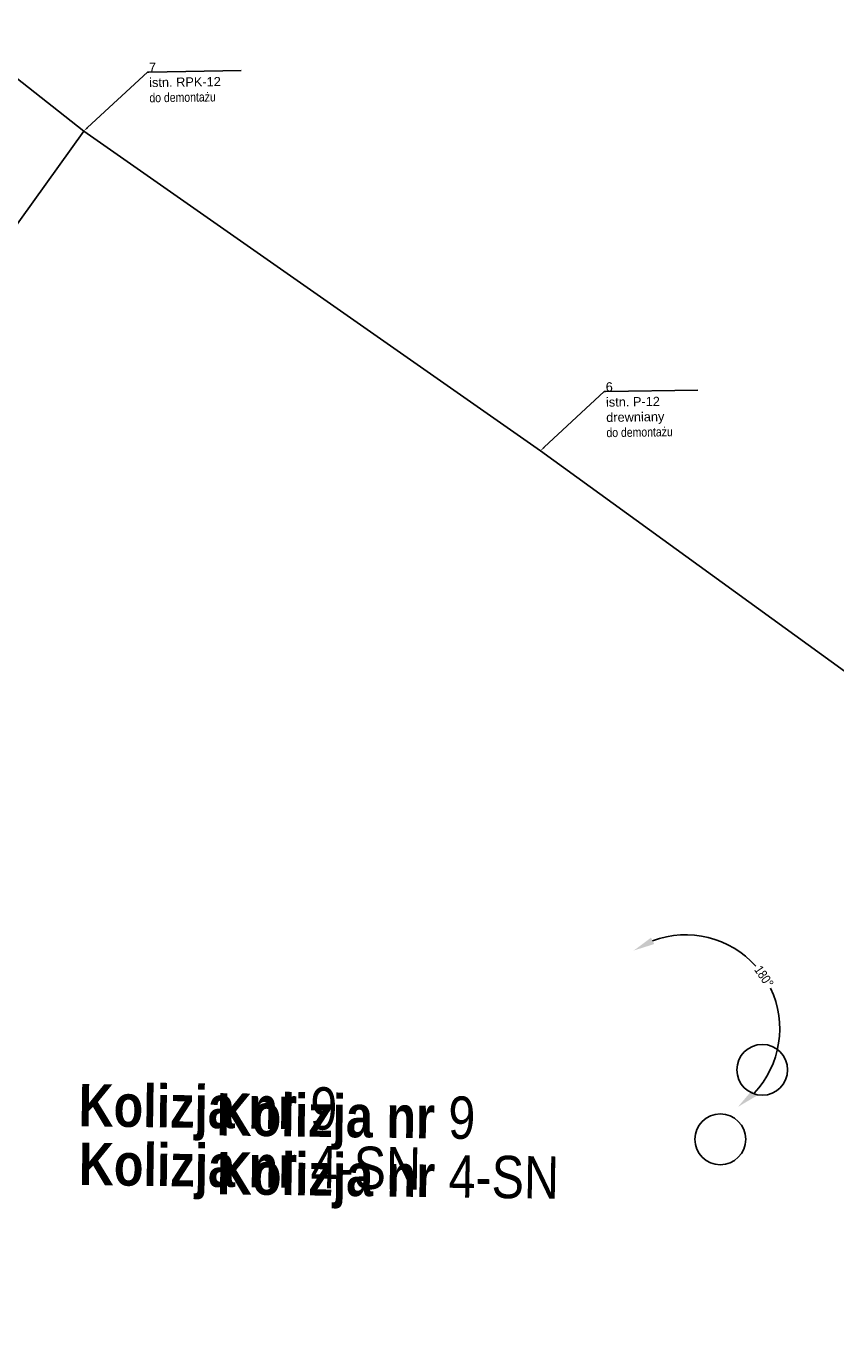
# Model space of a CAD drawing. Header units: millimetres. Extents: x 6504137 to 6515825, y 5737606 to 5784558.
# Tile 111 of 115: x 6510835 to 6511026, y 5771957 to 5772268. Entities that reach past the tile are written whole.
import ezdxf
from ezdxf import colors
from ezdxf.entities.mleader import LeaderData, LeaderLine
from ezdxf.math import Vec2, Vec3

# ---------------------------------------------------------------- set-up
doc = ezdxf.new("R2010")
doc.units = ezdxf.units.MM
for name, color, linetype in [('#Nr Działek', 6, 'Continuous'), ('_-demontaż', 1, 'DEMONTAZ'), ('_Kąt załomu', 7, 'Continuous'), ('_Opisy', 7, 'Continuous')]:
    doc.layers.add(name, color=color, linetype=linetype)
doc.layers.add('_trasa_slupy', color=1, linetype='Continuous', lineweight=20)
doc.styles.add('Arial_Narr', font='ARIALN.TTF')
doc.styles.get("Standard").update_dxf_attribs({"font": 'ARIALN.TTF'})
doc.linetypes.add('DEMONTAZ', pattern='A,1,["x",Standard,S=1,R=0,X=-0.1,Y=-0.35],1', length=2)
doc.dimstyles.new('Kat załomu', dxfattribs={"dimtxt": 2.2, "dimasz": 5, "dimexe": 0.18, "dimexo": 0.0625, "dimtad": 0, "dimtih": 1, "dimtoh": 1, "dimdec": 4, "dimzin": 0, "dimdsep": 46, "dimtxsty": 'Standard', "dimcen": 0.9, "dimse1": 1, "dimse2": 1, "dimadec": 0, "dimazin": 0, "dimtfac": 1, "dimtdec": 4, "dimtofl": 0, "dimtmove": 0, "dimatfit": 3, "dimfxl": 1, "dimtolj": 1, "dimtzin": 0, "dimarcsym": 0})

# ---------------------------------------------------------------- blocks, each defined once
blk = doc.blocks.new('*D27')
at = {"layer": '_Kąt załomu', "color": 0, "lineweight": -2, "transparency": 16777216}
for start, end in [(24.8262, 76.1529), (316.9868, 8.3046)]:
    blk.add_arc((6510777.17, 5772352.1), 21.61, start, end, dxfattribs=at)
at = {"layer": '_Kąt załomu', "color": 0, "transparency": 16777216}
for points in [[(6510782.24, 5772372.26), (6510782.45, 5772373.91), (6510777.38, 5772373.71)], [(6510793.51, 5772336.72), (6510792.43, 5772337.99), (6510789.16, 5772334.12)]]:
    blk.add_solid(points, dxfattribs=at)
at = {"layer": 'Defpoints', "color": 0, "transparency": 16777216}
for p in [(6510806.43, 5775341.15), (6510793.51, 5772366.24), (6510777.17, 5772352.1), (6510990.97, 5772031.53)]:
    blk.add_point(p, dxfattribs=at)
at = {"layer": '_Kąt załomu', "color": 0, "transparency": 16777216, "insert": (6510797.88, 5772358.26), "char_height": 2.2, "attachment_point": 5, "rotation": 287}
blk.add_mtext('\\A1;146°', dxfattribs=at)
blk = doc.blocks.new('*D28')
at = {"layer": '_Kąt załomu', "color": 0, "lineweight": -2, "transparency": 16777216}
for start, end in [(41.7173, 110.7653), (316.5917, 25.6334)]:
    blk.add_arc((6510990.97, 5772031.53), 22.19, start, end, dxfattribs=at)
at = {"layer": '_Kąt załomu', "color": 0, "transparency": 16777216}
for points in [[(6510983.48, 5772051.54), (6510982.72, 5772053.03), (6510978.65, 5772050)], [(6511007.63, 5772015.64), (6511006.55, 5772016.92), (6511003.27, 5772013.06)]]:
    blk.add_solid(points, dxfattribs=at)
at = {"layer": 'Defpoints', "color": 0, "transparency": 16777216}
for p in [(6510777.17, 5772352.1), (6510990.97, 5772031.53), (6511013.11, 5772032.95), (6511129.87, 5771822.91)]:
    blk.add_point(p, dxfattribs=at)
at = {"layer": '_Kąt załomu', "color": 0, "transparency": 16777216, "insert": (6511009.44, 5772043.84), "char_height": 2.2, "attachment_point": 5, "rotation": 304}
blk.add_mtext('\\A1;180°', dxfattribs=at)
blk = doc.blocks.new('*D29')
at = {"layer": '_Kąt załomu', "color": 0, "lineweight": -2, "transparency": 16777216}
for start, end in [(9.767, 111.6326), (9.7649, 9.767), (250.3579, 353.941)]:
    blk.add_arc((6511129.87, 5771822.91), 23.87, start, end, dxfattribs=at)
at = {"layer": '_Kąt załomu', "color": 0, "transparency": 16777216}
for points in [[(6511121.46, 5771844.36), (6511120.69, 5771845.84), (6511116.64, 5771842.78)], [(6511121.49, 5771799.68), (6511122.21, 5771801.18), (6511117.34, 5771802.59)]]:
    blk.add_solid(points, dxfattribs=at)
at = {"layer": 'Defpoints', "color": 0, "transparency": 16777216}
for p in [(6510990.97, 5772031.53), (6511129.87, 5771822.91), (6511148.19, 5771807.6), (6511096.77, 5771769.24)]:
    blk.add_point(p, dxfattribs=at)
at = {"layer": '_Kąt załomu', "color": 0, "transparency": 16777216, "insert": (6511153.74, 5771823.32), "char_height": 2.2, "attachment_point": 5, "rotation": 304}
blk.add_mtext('\\A1;245°', dxfattribs=at)

msp = doc.modelspace()

# ---------------------------------------------------------------- linework, layer by layer
at = {"layer": '#Nr Działek'}
for centre in [(6511009.01, 5772021.82), (6510999.1, 5772005.4)]:
    msp.add_circle(centre, 6, dxfattribs=at)
at = {"layer": '_-demontaż', "linetype": 'DEMONTAZ', "ltscale": 2}
for points in [[(6510848.67167, 5772243.60425), (6510742.11639, 5772327.71363), (6510742.11639, 5772327.71363), (6510742.11639, 5772327.71363), (6510742.11639, 5772327.71363), (6510742.11639, 5772327.71363)], [(6510848.67167, 5772243.60425), (6510786.52981, 5772157.06588), (6510786.52981, 5772157.06588), (6510786.52981, 5772157.06588), (6510786.52981, 5772157.06588), (6510786.52981, 5772157.06588)], [(6510956.62377, 5772168.08918), (6510848.67167, 5772243.60425), (6510848.67167, 5772243.60425), (6510848.67167, 5772243.60425), (6510848.67167, 5772243.60425), (6510848.67167, 5772243.60425)], [(6511057.37556, 5772095.08426), (6510956.62377, 5772168.08918), (6510956.62377, 5772168.08918), (6510956.62377, 5772168.08918), (6510956.62377, 5772168.08918), (6510956.62377, 5772168.08918)]]:
    msp.add_lwpolyline(points, dxfattribs=at)

# ---------------------------------------------------------------- texts
at = {"layer": '_trasa_slupy', "color": 5, "char_height": 10, "width": 348.1955042, "attachment_point": 1, "rotation": 359.205026, "style": 'Arial_Narr'}
for s, insert in [('{\\fArial Narrow|b1|i0|c238|p34;\\C1;Kolizja nr \\fArial Narrow|b0|i0|c238|p34;9}', (6510847.54373, 5772018.50034)), ('{\\fArial Narrow|b1|i0|c238|p34;\\C1;Kolizja nr \\fArial Narrow|b0|i0|c238|p34;9}', (6510880.17115, 5772016.32657)), ('{\\fArial Narrow|b1|i0|c238|p34;Kolizja nr }4-SN', (6510847.60218, 5772004.62276)), ('{\\fArial Narrow|b1|i0|c238|p34;Kolizja nr }4-SN', (6510880.2296, 5772002.44899))]:
    msp.add_mtext(s, dxfattribs=dict(at, insert=insert))

# ---------------------------------------------------------------- dimensions: what is measured, and where the dimension line sits
at = {"layer": '_Kąt załomu'}
for base, center, p1, p2, picture, middle, turn in [((6510793.51328, 5772366.23873), (6510777.169, 5772352.101), (6510806.426, 5775341.151), (6510990.966, 5772031.533), '*D27', (6510797.882, 5772358.26397), 287), ((6511013.11467, 5772032.9541), (6510990.966, 5772031.533), (6510777.169, 5772352.101), (6511129.87185, 5771822.90922), '*D28', (6511009.43518, 5772043.84041), 304), ((6511148.18679, 5771807.6007), (6511129.873, 5771822.909), (6510990.966, 5772031.533), (6511096.772, 5771769.243), '*D29', (6511153.7386, 5771823.3236), 304)]:
    dim = msp.add_angular_dim_3p(base=base, center=center, p1=p1, p2=p2, dimstyle='Kat załomu', dxfattribs=at)
    dim.commit()
    dim.dimension.update_dxf_attribs({"geometry": picture, "text_midpoint": middle, "text_rotation": turn})

# ---------------------------------------------------------------- leaders
at = {"layer": '_Opisy', "linetype": 'Continuous'}
ml = msp.add_multileader_mtext('Standard', dxfattribs=at)
ml.set_content('{\\fArial|b0|i0|c238|p34;7      \\P\\C256;istn. RPK-12\\P}do demontażu', color=256)
ml.set_leader_properties()
ml.build(insert=Vec2(0, 0))
ml.multileader.update_dxf_attribs({"text_left_attachment_type": 6, "text_right_attachment_type": 6, "dogleg_length": 0.36, "arrow_head_size": 1.2, "scale": 0.8})
ctx = ml.context
ctx.base_point, ctx.scale, ctx.char_height, ctx.arrow_head_size, ctx.landing_gap_size, ctx.plane_origin, ctx.plane_x_axis, ctx.plane_y_axis = Vec3(6510864.02226, 5772257.56235), 0.8, 2.16, 1.2, 0.072, Vec3(6510744.28927, 5772361.13374), Vec3(0.999892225, 0.014681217), Vec3(-0.014681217, 0.999892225)
ctx.left_attachment, ctx.right_attachment = 6, 6
notes = []
notes.append((ctx, [(0, (1, 1, 0), (6510863.73429, 5772257.55813), (0.999892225, 0.014681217), 0.288, [(0, [(6510848.67167, 5772243.60425)], 0, [])])]))
ctx.mtext.insert, ctx.mtext.text_direction, ctx.mtext.rotation, ctx.mtext.flow_direction = Vec3(6510864.06202, 5772259.75854), Vec3(0.999892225, 0.014681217), 0.014681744, 5
ml = msp.add_multileader_mtext('Standard', dxfattribs=at)
ml.set_content('{\\fArial|b0|i0|c238|p34;6      \\P\\C256;istn. P-12\\Pdrewniany\\P}do demontażu', color=256)
ml.set_leader_properties()
ml.build(insert=Vec2(0, 0))
ml.multileader.update_dxf_attribs({"text_left_attachment_type": 6, "text_right_attachment_type": 6, "dogleg_length": 0.36, "arrow_head_size": 1.2, "scale": 0.8})
ctx = ml.context
ctx.base_point, ctx.scale, ctx.char_height, ctx.arrow_head_size, ctx.landing_gap_size, ctx.plane_origin, ctx.plane_x_axis, ctx.plane_y_axis = Vec3(6510971.97436, 5772182.04729), 0.8, 2.16, 1.2, 0.072, Vec3(6510852.24137, 5772285.61868), Vec3(0.999892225, 0.014681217), Vec3(-0.014681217, 0.999892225)
ctx.left_attachment, ctx.right_attachment = 6, 6
notes.append((ctx, [(0, (1, 1, 0), (6510971.68639, 5772182.04306), (0.999892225, 0.014681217), 0.288, [(0, [(6510956.62377, 5772168.08918)], 0, [])])]))
ctx.mtext.insert, ctx.mtext.text_direction, ctx.mtext.rotation, ctx.mtext.flow_direction = Vec3(6510972.01399, 5772184.25231), Vec3(0.999892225, 0.014681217), 0.014681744, 5
for ctx, leaders in notes:
    for number, flags, end, landing, length, lines in leaders:
        leader = LeaderData()
        leader.index, (leader.has_last_leader_line, leader.has_dogleg_vector, leader.attachment_direction) = number, flags
        leader.last_leader_point, leader.dogleg_vector, leader.dogleg_length = Vec3(end), Vec3(landing), length
        for number, points, colour, breaks in lines:
            line = LeaderLine()
            line.index, line.vertices, line.color, line.breaks = number, Vec3.list(points), colors.encode_raw_color(colour), breaks
            leader.lines.append(line)
        ctx.leaders.append(leader)

doc.saveas('drawing.dxf')
